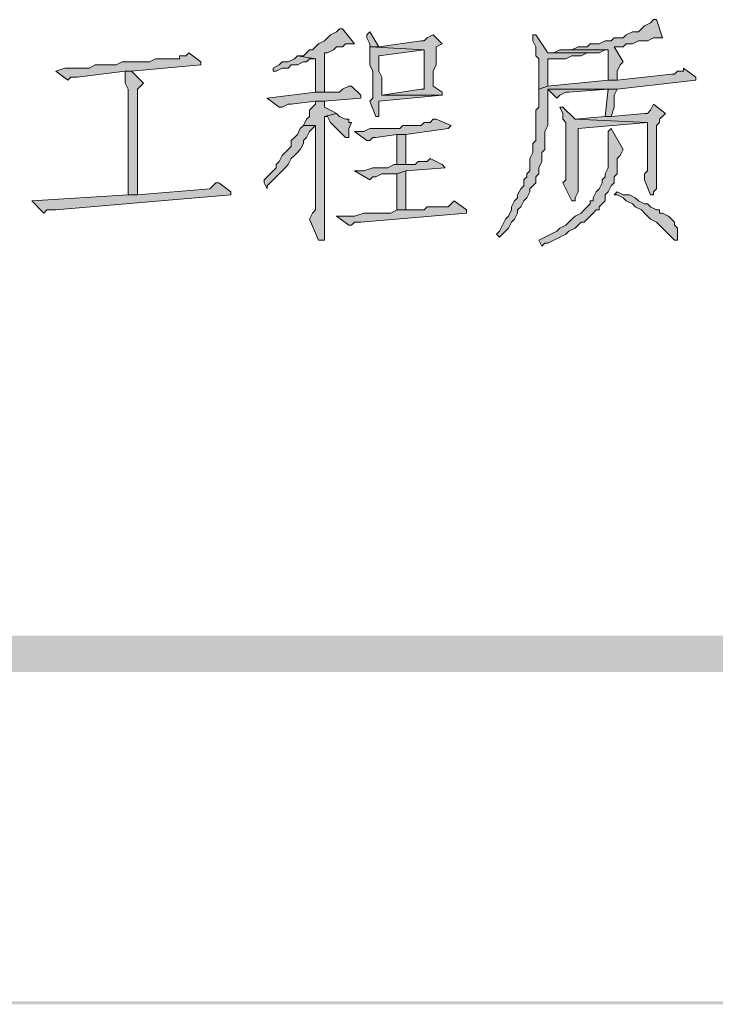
# Model space of a CAD drawing. Extents: x 566443 to 590371, y 3845226 to 3876576.
# Tile 54 of 221: x 586478 to 586488, y 3853850 to 3853863. Entities that reach past the tile are written whole.
import ezdxf

# ---------------------------------------------------------------- set-up
doc = ezdxf.new("R2010")
doc.units = 0
doc.layers.add('C00-00-00', color=7, linetype='CONTINUOUS')

msp = doc.modelspace()

# ---------------------------------------------------------------- hatches: boundary and pattern name
at = {"layer": 'C00-00-00'}
h = msp.add_hatch(color=256, dxfattribs=at)
h.dxf.hatch_style = 2
h.paths.add_polyline_path([(586487.273, 3853863.394), (586487.23, 3853863.394), (586487.188, 3853863.351), (586487.103, 3853863.309), (586487.061, 3853863.267), (586487.019, 3853863.224), (586486.934, 3853863.224), (586486.849, 3853863.182), (586486.807, 3853863.14), (586486.68, 3853863.14), (586486.638, 3853863.097), (586486.553, 3853863.097), (586486.468, 3853863.055), (586486.341, 3853863.055), (586486.299, 3853863.013), (586486.172, 3853863.013), (586486.087, 3853862.97), (586486.595, 3853862.97), (586486.595, 3853862.928), (586486.595, 3853862.843), (586486.595, 3853862.801), (586486.595, 3853862.547), (586486.722, 3853862.547), (586486.722, 3853862.674), (586486.765, 3853862.759), (586486.807, 3853862.801), (586486.68, 3853863.013), (586486.807, 3853863.013), (586486.849, 3853863.055), (586486.934, 3853863.055), (586487.019, 3853863.097), (586487.146, 3853863.097), (586487.23, 3853863.14), (586487.357, 3853863.14)])
h = msp.add_hatch(color=256, dxfattribs=at)
h.dxf.hatch_style = 2
h.paths.add_polyline_path([(586482.87, 3853863.267), (586482.828, 3853863.267), (586482.785, 3853863.224), (586482.701, 3853863.182), (586482.658, 3853863.14), (586482.616, 3853863.097), (586482.531, 3853863.055), (586482.489, 3853863.013), (586482.447, 3853862.97), (586482.404, 3853862.97), (586482.362, 3853862.928), (586482.32, 3853862.886), (586482.235, 3853862.886), (586482.489, 3853862.843), (586482.489, 3853862.378), (586482.616, 3853862.378), (586482.616, 3853862.928), (586482.658, 3853862.928), (586482.743, 3853862.97), (586482.785, 3853863.013), (586482.87, 3853863.013), (586482.912, 3853863.055), (586483.039, 3853863.055)])
h = msp.add_hatch(color=256, dxfattribs=at)
h.dxf.hatch_style = 2
h.paths.add_polyline_path([(586483.251, 3853863.224), (586483.209, 3853863.182), (586483.209, 3853863.14), (586483.251, 3853863.055), (586483.251, 3853863.013), (586483.378, 3853863.013)])
h = msp.add_hatch(color=256, dxfattribs=at)
h.dxf.hatch_style = 2
h.paths.add_polyline_path([(586484.14, 3853863.182), (586484.055, 3853863.14), (586484.013, 3853863.097), (586483.971, 3853863.097), (586483.378, 3853863.013), (586483.251, 3853863.013), (586484.013, 3853862.97), (586484.013, 3853862.42), (586483.971, 3853862.42), (586483.42, 3853862.335), (586484.267, 3853862.335), (586484.267, 3853862.378), (586484.14, 3853862.462), (586484.14, 3853862.674), (586484.182, 3853862.759), (586484.182, 3853863.013), (586484.267, 3853863.055)])
h = msp.add_hatch(color=256, dxfattribs=at)
h.dxf.hatch_style = 2
h.paths.add_polyline_path([(586485.579, 3853863.182), (586485.537, 3853863.182), (586485.537, 3853863.097), (586485.579, 3853863.013), (586485.579, 3853862.886), (586485.622, 3853862.843), (586485.622, 3853862.42), (586485.749, 3853862.462), (586485.749, 3853862.843), (586485.833, 3853862.843), (586486.003, 3853862.843), (586486.087, 3853862.886), (586486.214, 3853862.886), (586486.299, 3853862.928), (586485.749, 3853862.928)])
h = msp.add_hatch(color=256, dxfattribs=at)
h.dxf.hatch_style = 2
h.paths.add_polyline_path([(586480.711, 3853862.928), (586480.669, 3853862.886), (586480.584, 3853862.886), (586480.584, 3853862.843), (586480.245, 3853862.843), (586480.161, 3853862.801), (586479.78, 3853862.801), (586479.695, 3853862.759), (586479.399, 3853862.759), (586479.314, 3853862.716), (586478.975, 3853862.716), (586478.848, 3853862.674), (586479.018, 3853862.547), (586479.06, 3853862.589), (586479.145, 3853862.589), (586479.822, 3853862.674), (586479.907, 3853862.674), (586480.88, 3853862.759), (586480.88, 3853862.801)])
h = msp.add_hatch(color=256, dxfattribs=at)
h.dxf.hatch_style = 2
h.paths.add_polyline_path([(586483.251, 3853863.013), (586483.251, 3853862.759), (586483.293, 3853862.674), (586483.293, 3853862.293), (586483.251, 3853862.251), (586483.336, 3853862.039), (586483.378, 3853862.039), (586483.378, 3853862.081), (586483.378, 3853862.251), (586484.267, 3853862.335), (586483.42, 3853862.335), (586483.42, 3853862.378), (586483.42, 3853862.505), (586483.42, 3853862.589), (586483.378, 3853862.674), (586483.378, 3853862.886), (586484.013, 3853862.97)])
h = msp.add_hatch(color=256, dxfattribs=at)
h.dxf.hatch_style = 2
h.paths.add_polyline_path([(586486.087, 3853862.97), (586485.918, 3853862.97), (586485.833, 3853862.928), (586485.749, 3853862.928), (586486.299, 3853862.928), (586486.468, 3853862.928), (586486.553, 3853862.97), (586486.595, 3853862.97)])
h = msp.add_hatch(color=256, dxfattribs=at)
h.dxf.hatch_style = 2
h.paths.add_polyline_path([(586482.235, 3853862.886), (586482.193, 3853862.843), (586482.108, 3853862.801), (586482.023, 3853862.801), (586481.981, 3853862.759), (586481.896, 3853862.716), (586481.896, 3853862.674), (586481.939, 3853862.674), (586482.023, 3853862.716), (586482.108, 3853862.716), (586482.15, 3853862.759), (586482.235, 3853862.759), (586482.32, 3853862.801), (586482.362, 3853862.801), (586482.404, 3853862.843), (586482.489, 3853862.843)])
h = msp.add_hatch(color=256, dxfattribs=at)
h.dxf.hatch_style = 2
h.paths.add_polyline_path([(586479.907, 3853862.674), (586479.822, 3853862.674), (586479.822, 3853862.632), (586479.822, 3853862.505), (586479.864, 3853862.42), (586479.864, 3853860.938), (586479.991, 3853860.938), (586479.991, 3853862.335), (586479.991, 3853862.42), (586480.034, 3853862.462), (586480.076, 3853862.505)])
h = msp.add_hatch(color=256, dxfattribs=at)
h.dxf.hatch_style = 2
h.paths.add_polyline_path([(586487.654, 3853862.716), (586487.654, 3853862.674), (586487.569, 3853862.674), (586487.527, 3853862.632), (586487.484, 3853862.632), (586486.722, 3853862.547), (586486.595, 3853862.547), (586485.749, 3853862.462), (586485.622, 3853862.42), (586485.622, 3853862.166), (586485.579, 3853862.124), (586485.579, 3853861.7), (586485.537, 3853861.658), (586485.537, 3853861.531), (586485.495, 3853861.446), (586485.495, 3853861.362), (586485.495, 3853861.277), (586485.452, 3853861.235), (586485.452, 3853861.192), (586485.41, 3853861.15), (586485.41, 3853861.065), (586485.368, 3853861.023), (586485.325, 3853860.938), (586485.325, 3853860.896), (586485.283, 3853860.854), (586485.241, 3853860.769), (586485.241, 3853860.727), (586485.198, 3853860.642), (586485.156, 3853860.6), (586485.114, 3853860.515), (586485.071, 3853860.43), (586485.029, 3853860.388), (586485.071, 3853860.346), (586485.156, 3853860.43), (586485.198, 3853860.473), (586485.241, 3853860.557), (586485.283, 3853860.6), (586485.325, 3853860.684), (586485.325, 3853860.727), (586485.368, 3853860.769), (586485.41, 3853860.854), (586485.452, 3853860.896), (586485.495, 3853860.981), (586485.495, 3853861.023), (586485.537, 3853861.065), (586485.579, 3853861.108), (586485.579, 3853861.192), (586485.622, 3853861.235), (586485.622, 3853861.319), (586485.664, 3853861.404), (586485.664, 3853861.531), (586485.706, 3853861.573), (586485.706, 3853861.827), (586485.749, 3853861.912), (586485.749, 3853862.42), (586486.722, 3853862.42), (586487.823, 3853862.547), (586487.823, 3853862.589)])
h = msp.add_hatch(color=256, dxfattribs=at)
h.dxf.hatch_style = 2
h.paths.add_polyline_path([(586482.997, 3853862.462), (586482.955, 3853862.462), (586482.87, 3853862.42), (586482.828, 3853862.378), (586482.489, 3853862.378), (586481.812, 3853862.293), (586481.981, 3853862.166), (586482.023, 3853862.166), (586482.108, 3853862.208), (586482.15, 3853862.208), (586482.489, 3853862.251), (586482.616, 3853862.251), (586483.124, 3853862.293), (586483.124, 3853862.335)])
h = msp.add_hatch(color=256, dxfattribs=at)
h.dxf.hatch_style = 2
h.paths.add_polyline_path([(586485.749, 3853862.42), (586485.876, 3853862.293), (586485.918, 3853862.335), (586486.003, 3853862.378), (586486.045, 3853862.378), (586486.595, 3853862.42)])
h = msp.add_hatch(color=256, dxfattribs=at)
h.dxf.hatch_style = 2
h.paths.add_polyline_path([(586486.722, 3853862.42), (586485.749, 3853862.42), (586486.595, 3853862.42), (586486.553, 3853862.039), (586486.638, 3853862.039), (586486.68, 3853862.166), (586486.68, 3853862.335)])
h = msp.add_hatch(color=256, dxfattribs=at)
h.dxf.hatch_style = 2
h.paths.add_polyline_path([(586482.616, 3853862.251), (586482.489, 3853862.251), (586482.489, 3853862.208), (586482.447, 3853862.166), (586482.404, 3853862.124), (586482.404, 3853862.039), (586482.362, 3853861.997), (586482.32, 3853861.912), (586482.489, 3853861.912), (586482.489, 3853861.827), (586482.489, 3853860.854), (586482.489, 3853860.811), (586482.489, 3853860.727), (586482.447, 3853860.684), (586482.404, 3853860.6), (586482.531, 3853860.303), (586482.616, 3853860.303), (586482.616, 3853860.388), (586482.616, 3853862.039), (586482.785, 3853862.081), (586482.701, 3853862.124), (586482.616, 3853862.166)])
h = msp.add_hatch(color=256, dxfattribs=at)
h.dxf.hatch_style = 2
h.paths.add_polyline_path([(586487.23, 3853862.208), (586487.188, 3853862.124), (586487.146, 3853862.081), (586487.103, 3853862.081), (586486.638, 3853862.039), (586486.553, 3853862.039), (586486.13, 3853861.997), (586487.146, 3853861.954), (586487.146, 3853861.277), (586487.103, 3853861.235), (586487.103, 3853861.15), (586487.188, 3853860.938), (586487.23, 3853860.938), (586487.23, 3853860.981), (586487.273, 3853861.023), (586487.273, 3853861.108), (586487.273, 3853861.912), (586487.315, 3853861.954), (586487.315, 3853861.997), (586487.4, 3853862.081)])
h = msp.add_hatch(color=256, dxfattribs=at)
h.dxf.hatch_style = 2
h.paths.add_polyline_path([(586482.785, 3853862.081), (586482.616, 3853862.039), (586482.658, 3853862.039), (586482.701, 3853861.954), (586482.743, 3853861.912), (586482.785, 3853861.87), (586482.828, 3853861.827), (586482.87, 3853861.785), (586482.912, 3853861.743), (586482.955, 3853861.743), (586482.955, 3853861.785), (586482.955, 3853861.87), (586482.997, 3853861.954), (586482.955, 3853861.954), (586482.955, 3853861.997), (586482.912, 3853861.997), (586482.828, 3853862.039)])
h = msp.add_hatch(color=256, dxfattribs=at)
h.dxf.hatch_style = 2
h.paths.add_polyline_path([(586485.96, 3853862.166), (586485.918, 3853862.166), (586485.96, 3853862.081), (586485.96, 3853861.997), (586486.003, 3853861.954), (586486.003, 3853861.15), (586485.96, 3853861.108), (586486.087, 3853860.854), (586486.13, 3853860.854), (586486.13, 3853860.896), (586486.172, 3853860.981), (586486.172, 3853861.023), (586486.172, 3853861.108), (586486.172, 3853861.87), (586487.146, 3853861.954), (586486.13, 3853861.997)])
h = msp.add_hatch(color=256, dxfattribs=at)
h.dxf.hatch_style = 2
h.paths.add_polyline_path([(586484.182, 3853861.997), (586484.14, 3853861.997), (586484.098, 3853861.954), (586484.013, 3853861.954), (586483.971, 3853861.912), (586483.717, 3853861.912), (586483.674, 3853861.87), (586483.251, 3853861.87), (586483.166, 3853861.827), (586483.039, 3853861.827), (586483.209, 3853861.7), (586483.251, 3853861.7), (586483.293, 3853861.743), (586483.336, 3853861.743), (586483.632, 3853861.785), (586483.759, 3853861.785), (586484.352, 3853861.87), (586484.394, 3853861.912)])
h = msp.add_hatch(color=256, dxfattribs=at)
h.dxf.hatch_style = 2
h.paths.add_polyline_path([(586482.32, 3853861.912), (586482.277, 3853861.87), (586482.235, 3853861.785), (586482.193, 3853861.743), (586482.15, 3853861.7), (586482.15, 3853861.616), (586482.108, 3853861.573), (586482.066, 3853861.531), (586482.023, 3853861.489), (586481.981, 3853861.404), (586481.939, 3853861.362), (586481.939, 3853861.319), (586481.896, 3853861.277), (586481.854, 3853861.235), (586481.812, 3853861.192), (586481.769, 3853861.15), (586481.769, 3853861.108), (586481.812, 3853861.023), (586481.812, 3853861.065), (586481.854, 3853861.108), (586481.896, 3853861.15), (586481.939, 3853861.192), (586481.981, 3853861.235), (586482.023, 3853861.277), (586482.066, 3853861.319), (586482.108, 3853861.362), (586482.15, 3853861.446), (586482.193, 3853861.489), (586482.235, 3853861.531), (586482.277, 3853861.573), (586482.32, 3853861.658), (586482.32, 3853861.7), (586482.362, 3853861.743), (586482.404, 3853861.827), (586482.447, 3853861.87), (586482.489, 3853861.912)])
h = msp.add_hatch(color=256, dxfattribs=at)
h.dxf.hatch_style = 2
h.paths.add_polyline_path([(586486.638, 3853861.87), (586486.595, 3853861.827), (586486.595, 3853861.319), (586486.553, 3853861.235), (586486.553, 3853861.192), (586486.511, 3853861.15), (586486.511, 3853861.108), (586486.468, 3853861.023), (586486.426, 3853860.981), (586486.384, 3853860.896), (586486.384, 3853860.854), (586486.341, 3853860.854), (586486.341, 3853860.811), (586486.299, 3853860.769), (586486.257, 3853860.727), (586486.214, 3853860.684), (586486.13, 3853860.642), (586486.087, 3853860.6), (586486.045, 3853860.557), (586486.003, 3853860.515), (586485.918, 3853860.473), (586485.876, 3853860.43), (586485.791, 3853860.388), (586485.706, 3853860.346), (586485.622, 3853860.303), (586485.664, 3853860.219), (586485.706, 3853860.261), (586485.749, 3853860.261), (586485.833, 3853860.303), (586485.918, 3853860.346), (586486.003, 3853860.388), (586486.045, 3853860.43), (586486.13, 3853860.473), (586486.172, 3853860.515), (586486.214, 3853860.557), (586486.257, 3853860.557), (586486.299, 3853860.6), (586486.341, 3853860.642), (586486.384, 3853860.684), (586486.426, 3853860.727), (586486.468, 3853860.727), (586486.468, 3853860.769), (586486.511, 3853860.811), (586486.553, 3853860.854), (586486.553, 3853860.938), (586486.595, 3853860.981), (586486.638, 3853861.065), (586486.68, 3853861.108), (586486.68, 3853861.192), (586486.722, 3853861.235), (586486.722, 3853861.446), (586486.765, 3853861.489), (586486.807, 3853861.573)])
h = msp.add_hatch(color=256, dxfattribs=at)
h.dxf.hatch_style = 2
h.paths.add_polyline_path([(586483.759, 3853861.362), (586483.759, 3853861.785), (586483.632, 3853861.785), (586483.632, 3853861.362)])
h = msp.add_hatch(color=256, dxfattribs=at)
h.dxf.hatch_style = 2
h.paths.add_polyline_path([(586484.098, 3853861.446), (586484.055, 3853861.404), (586483.928, 3853861.404), (586483.886, 3853861.362), (586483.59, 3853861.362), (586483.505, 3853861.319), (586483.293, 3853861.319), (586483.166, 3853861.277), (586483.039, 3853861.277), (586483.251, 3853861.15), (586483.293, 3853861.192), (586483.336, 3853861.192), (586483.42, 3853861.235), (586483.632, 3853861.235), (586483.759, 3853861.277), (586484.309, 3853861.319), (586484.267, 3853861.362)])
h = msp.add_hatch(color=256, dxfattribs=at)
h.dxf.hatch_style = 2
h.paths.add_polyline_path([(586483.759, 3853861.277), (586483.632, 3853861.235), (586483.632, 3853860.727), (586483.759, 3853860.727)])
h = msp.add_hatch(color=256, dxfattribs=at)
h.dxf.hatch_style = 2
h.paths.add_polyline_path([(586481.134, 3853861.108), (586481.092, 3853861.108), (586481.05, 3853861.065), (586481.007, 3853861.023), (586479.991, 3853860.938), (586479.864, 3853860.938), (586478.51, 3853860.854), (586478.679, 3853860.684), (586478.721, 3853860.727), (586478.848, 3853860.727), (586481.304, 3853860.938), (586481.304, 3853860.981)])
h = msp.add_hatch(color=256, dxfattribs=at)
h.dxf.hatch_style = 2
h.paths.add_polyline_path([(586486.722, 3853860.981), (586486.68, 3853860.938), (586486.722, 3853860.938), (586486.807, 3853860.896), (586486.849, 3853860.854), (586486.934, 3853860.811), (586486.976, 3853860.769), (586487.061, 3853860.727), (586487.103, 3853860.684), (586487.146, 3853860.642), (586487.188, 3853860.6), (586487.273, 3853860.557), (586487.315, 3853860.515), (586487.357, 3853860.473), (586487.4, 3853860.43), (586487.442, 3853860.388), (586487.484, 3853860.346), (586487.527, 3853860.303), (586487.569, 3853860.303), (586487.569, 3853860.388), (586487.569, 3853860.473), (586487.527, 3853860.515), (586487.527, 3853860.557), (586487.484, 3853860.6), (586487.442, 3853860.642), (586487.357, 3853860.684), (586487.315, 3853860.684), (586487.315, 3853860.727), (586487.273, 3853860.727), (586487.188, 3853860.769), (586487.146, 3853860.811), (586487.103, 3853860.811), (586487.019, 3853860.854), (586486.976, 3853860.896), (586486.892, 3853860.938), (586486.807, 3853860.938)])
h = msp.add_hatch(color=256, dxfattribs=at)
h.dxf.hatch_style = 2
h.paths.add_polyline_path([(586484.436, 3853860.854), (586484.394, 3853860.811), (586484.352, 3853860.769), (586484.055, 3853860.769), (586484.013, 3853860.727), (586483.632, 3853860.727), (586483.547, 3853860.684), (586483.166, 3853860.684), (586483.039, 3853860.642), (586482.912, 3853860.642), (586482.785, 3853860.642), (586482.955, 3853860.515), (586482.997, 3853860.515), (586483.039, 3853860.557), (586483.124, 3853860.557), (586484.606, 3853860.684), (586484.606, 3853860.727)])
h = msp.add_hatch(color=256, dxfattribs=at)
h.dxf.hatch_style = 2
h.paths.add_polyline_path([(586759.899, 3853854.25), (586759.391, 3853854.758), (586378.815, 3853854.25)])
h = msp.add_hatch(color=256, dxfattribs=at)
h.dxf.hatch_style = 2
h.paths.add_polyline_path([(586759.391, 3853854.758), (586378.815, 3853854.25), (586379.323, 3853854.758)])
h = msp.add_hatch(color=256, dxfattribs=at)
h.dxf.hatch_style = 2
h.paths.add_polyline_path([(586759.899, 3853854.25), (586759.391, 3853854.758), (586378.815, 3853854.25)])
h = msp.add_hatch(color=256, dxfattribs=at)
h.dxf.hatch_style = 2
h.paths.add_polyline_path([(586759.391, 3853854.758), (586378.815, 3853854.25), (586379.323, 3853854.758)])
h = msp.add_hatch(color=256, dxfattribs=at)
h.dxf.hatch_style = 2
h.paths.add_polyline_path([(586764.556, 3853849.593), (586764.514, 3853849.635), (586364.252, 3853849.593)])
h = msp.add_hatch(color=256, dxfattribs=at)
h.dxf.hatch_style = 2
h.paths.add_polyline_path([(586764.514, 3853849.635), (586364.252, 3853849.593), (586364.294, 3853849.635)])
h = msp.add_hatch(color=256, dxfattribs=at)
h.dxf.hatch_style = 2
h.paths.add_polyline_path([(586764.556, 3853849.593), (586764.514, 3853849.635), (586364.252, 3853849.593)])
h = msp.add_hatch(color=256, dxfattribs=at)
h.dxf.hatch_style = 2
h.paths.add_polyline_path([(586764.514, 3853849.635), (586364.252, 3853849.593), (586364.294, 3853849.635)])
h = msp.add_hatch(color=256, dxfattribs=at)
h.dxf.hatch_style = 2
h.paths.add_polyline_path([(586764.556, 3853849.593), (586764.514, 3853849.635), (586364.252, 3853849.593)])
h = msp.add_hatch(color=256, dxfattribs=at)
h.dxf.hatch_style = 2
h.paths.add_polyline_path([(586764.514, 3853849.635), (586364.252, 3853849.593), (586364.294, 3853849.635)])

# ---------------------------------------------------------------- linework, layer by layer
at = {"layer": 'C00-00-00', "lineweight": 0}
for points in [[(586487.273, 3853863.394), (586487.23, 3853863.394), (586487.188, 3853863.351), (586487.103, 3853863.309), (586487.061, 3853863.267), (586487.019, 3853863.224), (586486.934, 3853863.224), (586486.849, 3853863.182), (586486.807, 3853863.14), (586486.68, 3853863.14), (586486.638, 3853863.097), (586486.553, 3853863.097), (586486.468, 3853863.055), (586486.341, 3853863.055), (586486.299, 3853863.013), (586486.172, 3853863.013), (586486.087, 3853862.97), (586486.595, 3853862.97), (586486.595, 3853862.928), (586486.595, 3853862.843), (586486.595, 3853862.801), (586486.595, 3853862.547), (586486.722, 3853862.547), (586486.722, 3853862.674), (586486.765, 3853862.759), (586486.807, 3853862.801), (586486.68, 3853863.013), (586486.807, 3853863.013), (586486.849, 3853863.055), (586486.934, 3853863.055), (586487.019, 3853863.097), (586487.146, 3853863.097), (586487.23, 3853863.14), (586487.357, 3853863.14)], [(586482.87, 3853863.267), (586482.828, 3853863.267), (586482.785, 3853863.224), (586482.701, 3853863.182), (586482.658, 3853863.14), (586482.616, 3853863.097), (586482.531, 3853863.055), (586482.489, 3853863.013), (586482.447, 3853862.97), (586482.404, 3853862.97), (586482.362, 3853862.928), (586482.32, 3853862.886), (586482.235, 3853862.886), (586482.489, 3853862.843), (586482.489, 3853862.378), (586482.616, 3853862.378), (586482.616, 3853862.928), (586482.658, 3853862.928), (586482.743, 3853862.97), (586482.785, 3853863.013), (586482.87, 3853863.013), (586482.912, 3853863.055), (586483.039, 3853863.055)], [(586483.251, 3853863.224), (586483.209, 3853863.182), (586483.209, 3853863.14), (586483.251, 3853863.055), (586483.251, 3853863.013), (586483.378, 3853863.013)], [(586484.14, 3853863.182), (586484.055, 3853863.14), (586484.013, 3853863.097), (586483.971, 3853863.097), (586483.378, 3853863.013), (586483.251, 3853863.013), (586484.013, 3853862.97), (586484.013, 3853862.42), (586483.971, 3853862.42), (586483.42, 3853862.335), (586484.267, 3853862.335), (586484.267, 3853862.378), (586484.14, 3853862.462), (586484.14, 3853862.674), (586484.182, 3853862.759), (586484.182, 3853863.013), (586484.267, 3853863.055)], [(586485.579, 3853863.182), (586485.537, 3853863.182), (586485.537, 3853863.097), (586485.579, 3853863.013), (586485.579, 3853862.886), (586485.622, 3853862.843), (586485.622, 3853862.42), (586485.749, 3853862.462), (586485.749, 3853862.843), (586485.833, 3853862.843), (586486.003, 3853862.843), (586486.087, 3853862.886), (586486.214, 3853862.886), (586486.299, 3853862.928), (586485.749, 3853862.928)], [(586480.711, 3853862.928), (586480.669, 3853862.886), (586480.584, 3853862.886), (586480.584, 3853862.843), (586480.245, 3853862.843), (586480.161, 3853862.801), (586479.78, 3853862.801), (586479.695, 3853862.759), (586479.399, 3853862.759), (586479.314, 3853862.716), (586478.975, 3853862.716), (586478.848, 3853862.674), (586479.018, 3853862.547), (586479.06, 3853862.589), (586479.145, 3853862.589), (586479.822, 3853862.674), (586479.907, 3853862.674), (586480.88, 3853862.759), (586480.88, 3853862.801)], [(586483.251, 3853863.013), (586483.251, 3853862.759), (586483.293, 3853862.674), (586483.293, 3853862.293), (586483.251, 3853862.251), (586483.336, 3853862.039), (586483.378, 3853862.039), (586483.378, 3853862.081), (586483.378, 3853862.251), (586484.267, 3853862.335), (586483.42, 3853862.335), (586483.42, 3853862.378), (586483.42, 3853862.505), (586483.42, 3853862.589), (586483.378, 3853862.674), (586483.378, 3853862.886), (586484.013, 3853862.97)], [(586486.087, 3853862.97), (586485.918, 3853862.97), (586485.833, 3853862.928), (586485.749, 3853862.928), (586486.299, 3853862.928), (586486.468, 3853862.928), (586486.553, 3853862.97), (586486.595, 3853862.97)], [(586482.235, 3853862.886), (586482.193, 3853862.843), (586482.108, 3853862.801), (586482.023, 3853862.801), (586481.981, 3853862.759), (586481.896, 3853862.716), (586481.896, 3853862.674), (586481.939, 3853862.674), (586482.023, 3853862.716), (586482.108, 3853862.716), (586482.15, 3853862.759), (586482.235, 3853862.759), (586482.32, 3853862.801), (586482.362, 3853862.801), (586482.404, 3853862.843), (586482.489, 3853862.843)], [(586479.907, 3853862.674), (586479.822, 3853862.674), (586479.822, 3853862.632), (586479.822, 3853862.505), (586479.864, 3853862.42), (586479.864, 3853860.938), (586479.991, 3853860.938), (586479.991, 3853862.335), (586479.991, 3853862.42), (586480.034, 3853862.462), (586480.076, 3853862.505)], [(586487.654, 3853862.716), (586487.654, 3853862.674), (586487.569, 3853862.674), (586487.527, 3853862.632), (586487.484, 3853862.632), (586486.722, 3853862.547), (586486.595, 3853862.547), (586485.749, 3853862.462), (586485.622, 3853862.42), (586485.622, 3853862.166), (586485.579, 3853862.124), (586485.579, 3853861.7), (586485.537, 3853861.658), (586485.537, 3853861.531), (586485.495, 3853861.446), (586485.495, 3853861.362), (586485.495, 3853861.277), (586485.452, 3853861.235), (586485.452, 3853861.192), (586485.41, 3853861.15), (586485.41, 3853861.065), (586485.368, 3853861.023), (586485.325, 3853860.938), (586485.325, 3853860.896), (586485.283, 3853860.854), (586485.241, 3853860.769), (586485.241, 3853860.727), (586485.198, 3853860.642), (586485.156, 3853860.6), (586485.114, 3853860.515), (586485.071, 3853860.43), (586485.029, 3853860.388), (586485.071, 3853860.346), (586485.156, 3853860.43), (586485.198, 3853860.473), (586485.241, 3853860.557), (586485.283, 3853860.6), (586485.325, 3853860.684), (586485.325, 3853860.727), (586485.368, 3853860.769), (586485.41, 3853860.854), (586485.452, 3853860.896), (586485.495, 3853860.981), (586485.495, 3853861.023), (586485.537, 3853861.065), (586485.579, 3853861.108), (586485.579, 3853861.192), (586485.622, 3853861.235), (586485.622, 3853861.319), (586485.664, 3853861.404), (586485.664, 3853861.531), (586485.706, 3853861.573), (586485.706, 3853861.827), (586485.749, 3853861.912), (586485.749, 3853862.42), (586486.722, 3853862.42), (586487.823, 3853862.547), (586487.823, 3853862.589)], [(586482.997, 3853862.462), (586482.955, 3853862.462), (586482.87, 3853862.42), (586482.828, 3853862.378), (586482.489, 3853862.378), (586481.812, 3853862.293), (586481.981, 3853862.166), (586482.023, 3853862.166), (586482.108, 3853862.208), (586482.15, 3853862.208), (586482.489, 3853862.251), (586482.616, 3853862.251), (586483.124, 3853862.293), (586483.124, 3853862.335)], [(586485.749, 3853862.42), (586485.876, 3853862.293), (586485.918, 3853862.335), (586486.003, 3853862.378), (586486.045, 3853862.378), (586486.595, 3853862.42)], [(586486.722, 3853862.42), (586485.749, 3853862.42), (586486.595, 3853862.42), (586486.553, 3853862.039), (586486.638, 3853862.039), (586486.68, 3853862.166), (586486.68, 3853862.335)], [(586482.616, 3853862.251), (586482.489, 3853862.251), (586482.489, 3853862.208), (586482.447, 3853862.166), (586482.404, 3853862.124), (586482.404, 3853862.039), (586482.362, 3853861.997), (586482.32, 3853861.912), (586482.489, 3853861.912), (586482.489, 3853861.827), (586482.489, 3853860.854), (586482.489, 3853860.811), (586482.489, 3853860.727), (586482.447, 3853860.684), (586482.404, 3853860.6), (586482.531, 3853860.303), (586482.616, 3853860.303), (586482.616, 3853860.388), (586482.616, 3853862.039), (586482.785, 3853862.081), (586482.701, 3853862.124), (586482.616, 3853862.166)], [(586487.23, 3853862.208), (586487.188, 3853862.124), (586487.146, 3853862.081), (586487.103, 3853862.081), (586486.638, 3853862.039), (586486.553, 3853862.039), (586486.13, 3853861.997), (586487.146, 3853861.954), (586487.146, 3853861.277), (586487.103, 3853861.235), (586487.103, 3853861.15), (586487.188, 3853860.938), (586487.23, 3853860.938), (586487.23, 3853860.981), (586487.273, 3853861.023), (586487.273, 3853861.108), (586487.273, 3853861.912), (586487.315, 3853861.954), (586487.315, 3853861.997), (586487.4, 3853862.081)], [(586482.785, 3853862.081), (586482.616, 3853862.039), (586482.658, 3853862.039), (586482.701, 3853861.954), (586482.743, 3853861.912), (586482.785, 3853861.87), (586482.828, 3853861.827), (586482.87, 3853861.785), (586482.912, 3853861.743), (586482.955, 3853861.743), (586482.955, 3853861.785), (586482.955, 3853861.87), (586482.997, 3853861.954), (586482.955, 3853861.954), (586482.955, 3853861.997), (586482.912, 3853861.997), (586482.828, 3853862.039)], [(586485.96, 3853862.166), (586485.918, 3853862.166), (586485.96, 3853862.081), (586485.96, 3853861.997), (586486.003, 3853861.954), (586486.003, 3853861.15), (586485.96, 3853861.108), (586486.087, 3853860.854), (586486.13, 3853860.854), (586486.13, 3853860.896), (586486.172, 3853860.981), (586486.172, 3853861.023), (586486.172, 3853861.108), (586486.172, 3853861.87), (586487.146, 3853861.954), (586486.13, 3853861.997)], [(586484.182, 3853861.997), (586484.14, 3853861.997), (586484.098, 3853861.954), (586484.013, 3853861.954), (586483.971, 3853861.912), (586483.717, 3853861.912), (586483.674, 3853861.87), (586483.251, 3853861.87), (586483.166, 3853861.827), (586483.039, 3853861.827), (586483.209, 3853861.7), (586483.251, 3853861.7), (586483.293, 3853861.743), (586483.336, 3853861.743), (586483.632, 3853861.785), (586483.759, 3853861.785), (586484.352, 3853861.87), (586484.394, 3853861.912)], [(586482.32, 3853861.912), (586482.277, 3853861.87), (586482.235, 3853861.785), (586482.193, 3853861.743), (586482.15, 3853861.7), (586482.15, 3853861.616), (586482.108, 3853861.573), (586482.066, 3853861.531), (586482.023, 3853861.489), (586481.981, 3853861.404), (586481.939, 3853861.362), (586481.939, 3853861.319), (586481.896, 3853861.277), (586481.854, 3853861.235), (586481.812, 3853861.192), (586481.769, 3853861.15), (586481.769, 3853861.108), (586481.812, 3853861.023), (586481.812, 3853861.065), (586481.854, 3853861.108), (586481.896, 3853861.15), (586481.939, 3853861.192), (586481.981, 3853861.235), (586482.023, 3853861.277), (586482.066, 3853861.319), (586482.108, 3853861.362), (586482.15, 3853861.446), (586482.193, 3853861.489), (586482.235, 3853861.531), (586482.277, 3853861.573), (586482.32, 3853861.658), (586482.32, 3853861.7), (586482.362, 3853861.743), (586482.404, 3853861.827), (586482.447, 3853861.87), (586482.489, 3853861.912)], [(586486.638, 3853861.87), (586486.595, 3853861.827), (586486.595, 3853861.319), (586486.553, 3853861.235), (586486.553, 3853861.192), (586486.511, 3853861.15), (586486.511, 3853861.108), (586486.468, 3853861.023), (586486.426, 3853860.981), (586486.384, 3853860.896), (586486.384, 3853860.854), (586486.341, 3853860.854), (586486.341, 3853860.811), (586486.299, 3853860.769), (586486.257, 3853860.727), (586486.214, 3853860.684), (586486.13, 3853860.642), (586486.087, 3853860.6), (586486.045, 3853860.557), (586486.003, 3853860.515), (586485.918, 3853860.473), (586485.876, 3853860.43), (586485.791, 3853860.388), (586485.706, 3853860.346), (586485.622, 3853860.303), (586485.664, 3853860.219), (586485.706, 3853860.261), (586485.749, 3853860.261), (586485.833, 3853860.303), (586485.918, 3853860.346), (586486.003, 3853860.388), (586486.045, 3853860.43), (586486.13, 3853860.473), (586486.172, 3853860.515), (586486.214, 3853860.557), (586486.257, 3853860.557), (586486.299, 3853860.6), (586486.341, 3853860.642), (586486.384, 3853860.684), (586486.426, 3853860.727), (586486.468, 3853860.727), (586486.468, 3853860.769), (586486.511, 3853860.811), (586486.553, 3853860.854), (586486.553, 3853860.938), (586486.595, 3853860.981), (586486.638, 3853861.065), (586486.68, 3853861.108), (586486.68, 3853861.192), (586486.722, 3853861.235), (586486.722, 3853861.446), (586486.765, 3853861.489), (586486.807, 3853861.573)], [(586483.759, 3853861.362), (586483.759, 3853861.785), (586483.632, 3853861.785), (586483.632, 3853861.362)], [(586484.098, 3853861.446), (586484.055, 3853861.404), (586483.928, 3853861.404), (586483.886, 3853861.362), (586483.59, 3853861.362), (586483.505, 3853861.319), (586483.293, 3853861.319), (586483.166, 3853861.277), (586483.039, 3853861.277), (586483.251, 3853861.15), (586483.293, 3853861.192), (586483.336, 3853861.192), (586483.42, 3853861.235), (586483.632, 3853861.235), (586483.759, 3853861.277), (586484.309, 3853861.319), (586484.267, 3853861.362)], [(586483.759, 3853861.277), (586483.632, 3853861.235), (586483.632, 3853860.727), (586483.759, 3853860.727)], [(586481.134, 3853861.108), (586481.092, 3853861.108), (586481.05, 3853861.065), (586481.007, 3853861.023), (586479.991, 3853860.938), (586479.864, 3853860.938), (586478.51, 3853860.854), (586478.679, 3853860.684), (586478.721, 3853860.727), (586478.848, 3853860.727), (586481.304, 3853860.938), (586481.304, 3853860.981)], [(586486.722, 3853860.981), (586486.68, 3853860.938), (586486.722, 3853860.938), (586486.807, 3853860.896), (586486.849, 3853860.854), (586486.934, 3853860.811), (586486.976, 3853860.769), (586487.061, 3853860.727), (586487.103, 3853860.684), (586487.146, 3853860.642), (586487.188, 3853860.6), (586487.273, 3853860.557), (586487.315, 3853860.515), (586487.357, 3853860.473), (586487.4, 3853860.43), (586487.442, 3853860.388), (586487.484, 3853860.346), (586487.527, 3853860.303), (586487.569, 3853860.303), (586487.569, 3853860.388), (586487.569, 3853860.473), (586487.527, 3853860.515), (586487.527, 3853860.557), (586487.484, 3853860.6), (586487.442, 3853860.642), (586487.357, 3853860.684), (586487.315, 3853860.684), (586487.315, 3853860.727), (586487.273, 3853860.727), (586487.188, 3853860.769), (586487.146, 3853860.811), (586487.103, 3853860.811), (586487.019, 3853860.854), (586486.976, 3853860.896), (586486.892, 3853860.938), (586486.807, 3853860.938)], [(586484.436, 3853860.854), (586484.394, 3853860.811), (586484.352, 3853860.769), (586484.055, 3853860.769), (586484.013, 3853860.727), (586483.632, 3853860.727), (586483.547, 3853860.684), (586483.166, 3853860.684), (586483.039, 3853860.642), (586482.912, 3853860.642), (586482.785, 3853860.642), (586482.955, 3853860.515), (586482.997, 3853860.515), (586483.039, 3853860.557), (586483.124, 3853860.557), (586484.606, 3853860.684), (586484.606, 3853860.727)]]:
    msp.add_lwpolyline(points, close=True, dxfattribs=at)

doc.saveas('drawing.dxf')
